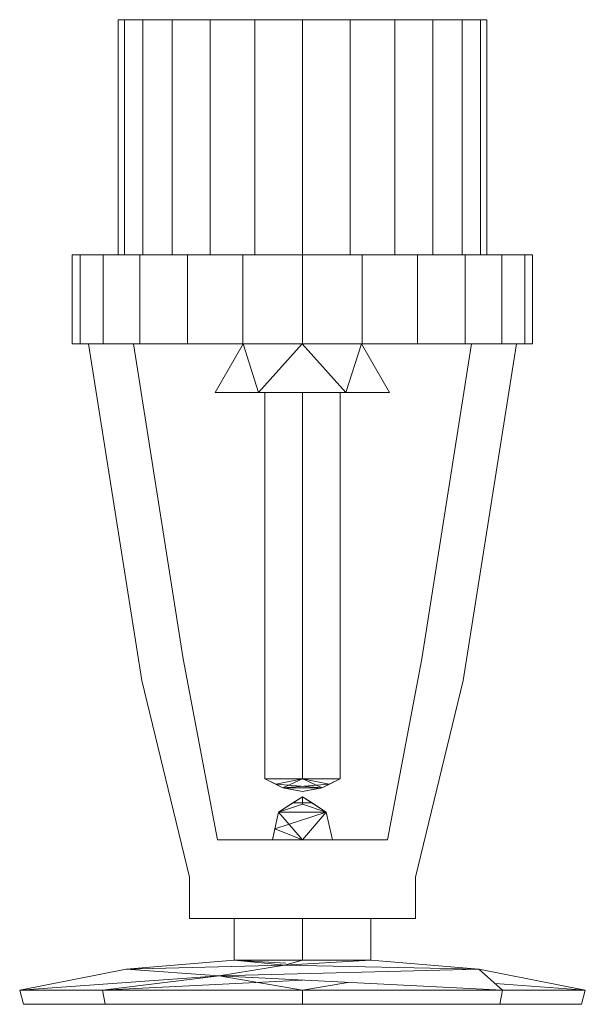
# Model space of a CAD drawing. Header units: millimetres. Extents: x 61846 to 198573, y 13020 to 52988.
# Tile 64 of 240: x 131052 to 131091, y 19254 to 19320. Entities that reach past the tile are written whole.
import ezdxf

# ---------------------------------------------------------------- set-up
doc = ezdxf.new("R2010")
doc.units = ezdxf.units.MM
doc.layers.add('A-GENM', color=13, linetype='Continuous', lineweight=18)

# ---------------------------------------------------------------- blocks, each defined once
blk = doc.blocks.new('NLRS_65_SPR_UN_sprinkler_hangend_gen_DNL_NLRS_65_SPR_UN_sprinklerkop hangend_DNL_4598367 - NLRS_65_SPR_UN_sprinkler_hangend_gen_DNL_NLRS_65_SPR_UN_sprinklerkop hangend_DNL_4598367-587775-GZ lierenkamer 1')
at = {"layer": 'A-GENM', "color": 7, "lineweight": 9}
for p, q in [((66548.916, 19320.284), (66549.342, 19320.284)), ((66548.916, 19304.359), (66548.916, 19320.284)), ((66549.342, 19320.284), (66548.916, 19320.284)), ((66548.916, 19320.284), (66548.916, 19304.359)), ((66549.342, 19320.284), (66550.591, 19320.284)), ((66549.342, 19304.359), (66549.342, 19320.284)), ((66550.591, 19320.284), (66549.342, 19320.284)), ((66549.342, 19320.284), (66549.342, 19304.359)), ((66550.591, 19320.284), (66552.577, 19320.284)), ((66550.591, 19304.359), (66550.591, 19320.284)), ((66552.577, 19320.284), (66550.591, 19320.284)), ((66550.591, 19320.284), (66550.591, 19304.359)), ((66552.577, 19320.284), (66555.166, 19320.284)), ((66555.166, 19320.284), (66552.577, 19320.284)), ((66552.577, 19320.284), (66552.577, 19304.359)), ((66552.577, 19304.359), (66552.577, 19320.284)), ((66555.166, 19320.284), (66558.181, 19320.284)), ((66555.166, 19304.359), (66555.166, 19320.284)), ((66558.181, 19320.284), (66555.166, 19320.284)), ((66555.166, 19320.284), (66555.166, 19304.359)), ((66558.181, 19320.284), (66561.416, 19320.284)), ((66558.181, 19304.359), (66558.181, 19320.284)), ((66561.416, 19320.284), (66558.181, 19320.284)), ((66558.181, 19320.284), (66558.181, 19304.359)), ((66561.416, 19320.284), (66564.652, 19320.284)), ((66561.416, 19304.359), (66561.416, 19320.284)), ((66564.652, 19320.284), (66561.416, 19320.284)), ((66561.416, 19320.284), (66561.416, 19304.359)), ((66564.652, 19320.284), (66567.666, 19320.284)), ((66564.652, 19304.359), (66564.652, 19320.284)), ((66567.666, 19320.284), (66564.652, 19320.284)), ((66564.652, 19320.284), (66564.652, 19304.359)), ((66567.666, 19320.284), (66570.255, 19320.284)), ((66567.666, 19304.359), (66567.666, 19320.284)), ((66570.255, 19320.284), (66567.666, 19320.284)), ((66567.666, 19320.284), (66567.666, 19304.359)), ((66570.255, 19320.284), (66572.242, 19320.284)), ((66572.242, 19320.284), (66570.255, 19320.284)), ((66570.255, 19320.284), (66570.255, 19304.359)), ((66570.255, 19304.359), (66570.255, 19320.284)), ((66572.242, 19320.284), (66573.49, 19320.284)), ((66572.242, 19304.359), (66572.242, 19320.284)), ((66573.49, 19320.284), (66572.242, 19320.284)), ((66572.242, 19320.284), (66572.242, 19304.359)), ((66573.49, 19320.284), (66573.916, 19320.284)), ((66573.49, 19304.359), (66573.49, 19320.284)), ((66573.916, 19320.284), (66573.49, 19320.284)), ((66573.49, 19320.284), (66573.49, 19304.359)), ((66573.916, 19304.359), (66573.916, 19320.284)), ((66573.916, 19320.284), (66573.916, 19304.359)), ((66546.345, 19304.359), (66545.813, 19304.359)), ((66545.813, 19304.359), (66546.345, 19304.359)), ((66545.813, 19304.359), (66546.345, 19304.359)), ((66545.813, 19298.318), (66545.813, 19304.359)), ((66546.345, 19304.359), (66545.813, 19304.359)), ((66545.813, 19304.359), (66545.813, 19298.318)), ((66546.345, 19304.359), (66547.904, 19304.359)), ((66546.345, 19298.318), (66546.345, 19304.359)), ((66547.904, 19304.359), (66546.345, 19304.359)), ((66546.345, 19304.359), (66546.345, 19298.318)), ((66547.904, 19304.359), (66550.383, 19304.359)), ((66547.904, 19298.318), (66547.904, 19304.359)), ((66550.383, 19304.359), (66547.904, 19304.359)), ((66547.904, 19304.359), (66547.904, 19298.318)), ((66550.383, 19304.359), (66553.615, 19304.359)), ((66553.615, 19304.359), (66550.383, 19304.359)), ((66550.383, 19304.359), (66550.383, 19298.318)), ((66550.383, 19298.318), (66550.383, 19304.359)), ((66553.615, 19304.359), (66557.378, 19304.359)), ((66553.615, 19298.318), (66553.615, 19304.359)), ((66557.378, 19304.359), (66553.615, 19304.359)), ((66553.615, 19304.359), (66553.615, 19298.318)), ((66557.378, 19304.359), (66561.416, 19304.359)), ((66557.378, 19298.318), (66557.378, 19304.359)), ((66561.416, 19304.359), (66557.378, 19304.359)), ((66557.378, 19304.359), (66557.378, 19298.318)), ((66561.416, 19304.359), (66565.455, 19304.359)), ((66561.416, 19298.318), (66561.416, 19304.359)), ((66565.455, 19304.359), (66561.416, 19304.359)), ((66561.416, 19304.359), (66561.416, 19298.318)), ((66565.455, 19304.359), (66569.218, 19304.359)), ((66565.455, 19298.318), (66565.455, 19304.359)), ((66569.218, 19304.359), (66565.455, 19304.359)), ((66565.455, 19304.359), (66565.455, 19298.318)), ((66569.218, 19304.359), (66572.449, 19304.359)), ((66569.218, 19298.318), (66569.218, 19304.359)), ((66572.449, 19304.359), (66569.218, 19304.359)), ((66569.218, 19304.359), (66569.218, 19298.318)), ((66572.449, 19304.359), (66574.929, 19304.359)), ((66574.929, 19304.359), (66572.449, 19304.359)), ((66572.449, 19304.359), (66572.449, 19298.318)), ((66572.449, 19298.318), (66572.449, 19304.359)), ((66574.929, 19304.359), (66576.488, 19304.359)), ((66574.929, 19298.318), (66574.929, 19304.359)), ((66576.488, 19304.359), (66574.929, 19304.359)), ((66574.929, 19304.359), (66574.929, 19298.318)), ((66576.488, 19304.359), (66577.019, 19304.359)), ((66577.019, 19304.359), (66576.488, 19304.359)), ((66576.488, 19298.318), (66576.488, 19304.359)), ((66577.019, 19304.359), (66576.488, 19304.359)), ((66576.488, 19304.359), (66576.488, 19298.318)), ((66576.488, 19304.359), (66577.019, 19304.359)), ((66577.019, 19298.318), (66577.019, 19304.359)), ((66577.019, 19304.359), (66577.019, 19298.318)), ((66546.345, 19298.318), (66545.813, 19298.318)), ((66545.813, 19298.318), (66546.345, 19298.318)), ((66546.345, 19298.318), (66545.813, 19298.318)), ((66545.813, 19298.318), (66546.345, 19298.318)), ((66547.904, 19298.318), (66546.345, 19298.318)), ((66546.345, 19298.318), (66547.904, 19298.318)), ((66550.52, 19275.493), (66546.905, 19298.318)), ((66550.52, 19275.493), (66546.905, 19298.318)), ((66550.383, 19298.318), (66547.904, 19298.318)), ((66547.904, 19298.318), (66550.383, 19298.318)), ((66549.952, 19298.318), (66553.332, 19276.974)), ((66549.952, 19298.318), (66553.332, 19276.974)), ((66553.615, 19298.318), (66550.383, 19298.318)), ((66550.383, 19298.318), (66553.615, 19298.318)), ((66557.378, 19298.318), (66553.615, 19298.318)), ((66553.615, 19298.318), (66557.378, 19298.318)), ((66555.489, 19295.029), (66557.389, 19298.318)), ((66557.389, 19298.318), (66555.489, 19295.029)), ((66561.416, 19298.318), (66557.378, 19298.318)), ((66557.378, 19298.318), (66561.416, 19298.318)), ((66557.389, 19298.318), (66558.444, 19295.029)), ((66558.444, 19295.029), (66557.389, 19298.318)), ((66558.444, 19295.029), (66561.398, 19298.318)), ((66561.398, 19298.318), (66558.444, 19295.029)), ((66561.398, 19298.318), (66564.352, 19295.029)), ((66564.352, 19295.029), (66561.398, 19298.318)), ((66565.455, 19298.318), (66561.416, 19298.318)), ((66561.416, 19298.318), (66565.455, 19298.318)), ((66565.407, 19298.318), (66564.352, 19295.029)), ((66564.352, 19295.029), (66565.407, 19298.318)), ((66565.407, 19298.318), (66567.306, 19295.029)), ((66567.306, 19295.029), (66565.407, 19298.318)), ((66569.218, 19298.318), (66565.455, 19298.318)), ((66565.455, 19298.318), (66569.218, 19298.318)), ((66572.449, 19298.318), (66569.218, 19298.318)), ((66569.218, 19298.318), (66572.449, 19298.318)), ((66569.5, 19276.974), (66572.881, 19298.318)), ((66569.5, 19276.974), (66572.881, 19298.318)), ((66575.928, 19298.318), (66572.313, 19275.493)), ((66575.928, 19298.318), (66572.313, 19275.493)), ((66574.929, 19298.318), (66572.449, 19298.318)), ((66572.449, 19298.318), (66574.929, 19298.318)), ((66576.488, 19298.318), (66574.929, 19298.318)), ((66574.929, 19298.318), (66576.488, 19298.318)), ((66577.019, 19298.318), (66576.488, 19298.318)), ((66576.488, 19298.318), (66577.019, 19298.318)), ((66576.488, 19298.318), (66577.019, 19298.318)), ((66577.019, 19298.318), (66576.488, 19298.318)), ((66558.444, 19295.029), (66555.489, 19295.029)), ((66555.489, 19295.029), (66558.444, 19295.029)), ((66564.352, 19295.029), (66558.444, 19295.029)), ((66558.444, 19295.029), (66564.352, 19295.029)), ((66558.858, 19268.844), (66558.858, 19295.029)), ((66558.858, 19295.029), (66558.858, 19268.844)), ((66561.416, 19295.029), (66561.416, 19268.844)), ((66561.416, 19268.844), (66561.416, 19295.029)), ((66563.974, 19295.029), (66563.974, 19268.844)), ((66563.974, 19268.844), (66563.974, 19295.029)), ((66567.306, 19295.029), (66564.352, 19295.029)), ((66564.352, 19295.029), (66567.306, 19295.029)), ((66553.332, 19276.974), (66555.662, 19264.706)), ((66553.332, 19276.974), (66555.662, 19264.706)), ((66567.171, 19264.706), (66569.5, 19276.974)), ((66567.171, 19264.706), (66569.5, 19276.974)), ((66553.76, 19262.166), (66550.52, 19275.493)), ((66553.76, 19262.166), (66550.52, 19275.493)), ((66572.313, 19275.493), (66569.073, 19262.166)), ((66572.313, 19275.493), (66569.073, 19262.166)), ((66560.076, 19268.23), (66558.858, 19268.844)), ((66561.416, 19268.844), (66558.858, 19268.844)), ((66558.858, 19268.844), (66559.601, 19268.469)), ((66558.858, 19268.844), (66561.416, 19268.844)), ((66561.416, 19268.844), (66559.601, 19268.469)), ((66559.601, 19268.469), (66561.416, 19268.844)), ((66559.601, 19268.469), (66560.076, 19268.23)), ((66562.756, 19268.23), (66559.601, 19268.469)), ((66559.601, 19268.469), (66562.756, 19268.23)), ((66561.416, 19268.844), (66560.076, 19268.23)), ((66560.076, 19268.23), (66561.416, 19268.844)), ((66560.076, 19268.23), (66563.232, 19268.469)), ((66563.232, 19268.469), (66560.076, 19268.23)), ((66560.599, 19268.13), (66560.076, 19268.23)), ((66560.076, 19268.23), (66562.756, 19268.23)), ((66562.756, 19268.23), (66560.076, 19268.23)), ((66560.076, 19268.23), (66561.416, 19267.975)), ((66562.756, 19268.23), (66560.076, 19268.23)), ((66560.076, 19268.23), (66562.756, 19268.23)), ((66561.416, 19268.844), (66563.232, 19268.469)), ((66563.232, 19268.469), (66561.416, 19268.844)), ((66563.974, 19268.844), (66561.416, 19268.844)), ((66561.416, 19268.844), (66562.756, 19268.23)), ((66562.756, 19268.23), (66561.416, 19268.844)), ((66561.416, 19268.844), (66563.974, 19268.844)), ((66562.756, 19268.23), (66561.416, 19267.975)), ((66562.233, 19268.13), (66562.756, 19268.23)), ((66562.756, 19268.23), (66563.974, 19268.844)), ((66563.232, 19268.469), (66562.756, 19268.23)), ((66563.974, 19268.844), (66563.232, 19268.469)), ((66559.8, 19266.581), (66561.416, 19267.624)), ((66561.416, 19267.975), (66560.599, 19268.13)), ((66561.416, 19267.624), (66560.77, 19267.207)), ((66561.416, 19267.975), (66562.233, 19268.13)), ((66561.416, 19267.118), (66561.416, 19267.624)), ((66561.416, 19267.624), (66563.032, 19266.581)), ((66561.416, 19267.624), (66561.416, 19267.118)), ((66562.062, 19267.207), (66561.416, 19267.624)), ((66560.77, 19267.207), (66559.8, 19266.581)), ((66561.416, 19267.118), (66559.8, 19266.581)), ((66561.416, 19267.118), (66559.8, 19266.581)), ((66562.062, 19267.207), (66560.77, 19267.207)), ((66560.77, 19267.207), (66562.062, 19267.207)), ((66563.032, 19266.581), (66561.416, 19267.118)), ((66563.032, 19266.581), (66561.416, 19267.118)), ((66563.032, 19266.581), (66562.062, 19267.207)), ((66559.373, 19264.706), (66559.8, 19266.581)), ((66559.8, 19266.581), (66559.544, 19265.456)), ((66559.544, 19265.456), (66563.032, 19266.581)), ((66559.544, 19265.456), (66563.032, 19266.581)), ((66559.8, 19266.581), (66561.416, 19264.706)), ((66561.416, 19264.706), (66559.8, 19266.581)), ((66559.8, 19266.581), (66563.032, 19266.581)), ((66559.8, 19266.581), (66563.032, 19266.581)), ((66563.032, 19266.581), (66559.8, 19266.581)), ((66559.8, 19266.581), (66563.032, 19266.581)), ((66563.032, 19266.581), (66561.416, 19264.706)), ((66561.416, 19264.706), (66563.032, 19266.581)), ((66563.032, 19266.581), (66561.416, 19264.706)), ((66563.032, 19266.581), (66561.416, 19264.706)), ((66563.032, 19266.581), (66563.46, 19264.706)), ((66563.46, 19264.706), (66563.032, 19266.581)), ((66559.544, 19265.456), (66559.373, 19264.706)), ((66561.416, 19264.706), (66559.544, 19265.456)), ((66561.416, 19264.706), (66559.544, 19265.456)), ((66555.662, 19264.706), (66561.416, 19264.706)), ((66555.662, 19264.706), (66561.416, 19264.706)), ((66561.416, 19264.706), (66567.171, 19264.706)), ((66561.416, 19264.706), (66567.171, 19264.706)), ((66553.76, 19259.372), (66553.76, 19262.166)), ((66553.76, 19259.372), (66553.76, 19262.166)), ((66569.073, 19262.166), (66569.073, 19259.372)), ((66569.073, 19262.166), (66569.073, 19259.372)), ((66560.156, 19259.372), (66553.76, 19259.372)), ((66560.156, 19259.372), (66553.76, 19259.372)), ((66556.79, 19256.559), (66556.79, 19259.372)), ((66556.79, 19259.372), (66556.79, 19256.559)), ((66561.416, 19259.372), (66560.156, 19259.372)), ((66560.156, 19259.372), (66561.416, 19259.372)), ((66562.676, 19259.372), (66561.416, 19259.372)), ((66561.416, 19259.372), (66561.416, 19256.559)), ((66561.416, 19256.559), (66561.416, 19259.372)), ((66561.416, 19259.372), (66562.676, 19259.372)), ((66569.073, 19259.372), (66562.676, 19259.372)), ((66569.073, 19259.372), (66562.676, 19259.372)), ((66566.042, 19259.372), (66566.042, 19256.559)), ((66566.042, 19256.559), (66566.042, 19259.372)), ((66549.463, 19255.932), (66556.79, 19256.559)), ((66556.79, 19256.559), (66549.463, 19255.932)), ((66549.463, 19255.932), (66560.198, 19256.206)), ((66560.198, 19256.206), (66549.463, 19255.932)), ((66560.198, 19256.206), (66555.776, 19255.483)), ((66555.776, 19255.483), (66560.198, 19256.206)), ((66556.79, 19256.559), (66561.416, 19256.559)), ((66560.279, 19256.348), (66556.79, 19256.559)), ((66556.79, 19256.559), (66560.279, 19256.348)), ((66561.416, 19256.559), (66556.79, 19256.559)), ((66556.79, 19256.559), (66560.198, 19256.206)), ((66560.198, 19256.206), (66556.79, 19256.559)), ((66560.198, 19256.206), (66561.416, 19256.559)), ((66561.416, 19256.559), (66560.198, 19256.206)), ((66560.198, 19256.206), (66566.042, 19256.559)), ((66566.042, 19256.559), (66560.198, 19256.206)), ((66573.37, 19255.932), (66560.198, 19256.206)), ((66560.198, 19256.206), (66573.37, 19255.932)), ((66561.416, 19256.559), (66566.042, 19256.559)), ((66566.042, 19256.559), (66561.416, 19256.559)), ((66566.042, 19256.559), (66573.37, 19255.932)), ((66573.37, 19255.932), (66566.042, 19256.559)), ((66542.244, 19254.525), (66549.463, 19255.932)), ((66549.463, 19255.932), (66542.244, 19254.525)), ((66555.776, 19255.483), (66549.463, 19255.932)), ((66549.463, 19255.932), (66555.776, 19255.483)), ((66555.776, 19255.483), (66573.37, 19255.932)), ((66573.37, 19255.932), (66555.776, 19255.483)), ((66573.37, 19255.932), (66580.588, 19254.525)), ((66573.37, 19255.932), (66574.973, 19254.525)), ((66580.588, 19254.525), (66573.37, 19255.932)), ((66574.973, 19254.525), (66573.37, 19255.932)), ((66542.244, 19254.525), (66555.776, 19255.483)), ((66555.776, 19255.483), (66542.244, 19254.525)), ((66547.86, 19254.525), (66555.776, 19255.483)), ((66555.776, 19255.483), (66547.86, 19254.525)), ((66561.416, 19255.202), (66547.86, 19254.525)), ((66547.86, 19254.525), (66561.416, 19255.202)), ((66555.776, 19255.483), (66574.973, 19254.525)), ((66561.416, 19254.525), (66555.776, 19255.483)), ((66555.776, 19255.483), (66561.416, 19254.525)), ((66574.973, 19254.525), (66555.776, 19255.483)), ((66561.416, 19254.525), (66564.495, 19255.048)), ((66564.495, 19255.048), (66561.416, 19254.525)), ((66580.588, 19254.525), (66574.48, 19254.958)), ((66574.48, 19254.958), (66580.588, 19254.525)), ((66544.032, 19254.525), (66542.244, 19254.525)), ((66542.244, 19254.525), (66543.648, 19254.525)), ((66542.503, 19253.559), (66542.244, 19254.525)), ((66542.244, 19254.525), (66544.032, 19254.525)), ((66543.648, 19254.525), (66542.244, 19254.525)), ((66542.244, 19254.525), (66542.503, 19253.559)), ((66543.648, 19254.525), (66545.052, 19254.525)), ((66545.052, 19254.525), (66543.648, 19254.525)), ((66545.82, 19254.525), (66544.032, 19254.525)), ((66544.032, 19254.525), (66545.82, 19254.525)), ((66545.052, 19254.525), (66546.456, 19254.525)), ((66546.456, 19254.525), (66545.052, 19254.525)), ((66547.86, 19254.525), (66545.82, 19254.525)), ((66545.82, 19254.525), (66547.86, 19254.525)), ((66546.456, 19254.525), (66547.86, 19254.525)), ((66547.86, 19254.525), (66546.456, 19254.525)), ((66551.249, 19254.525), (66547.86, 19254.525)), ((66547.86, 19254.525), (66551.249, 19254.525)), ((66547.86, 19254.525), (66548.043, 19253.559)), ((66548.043, 19253.559), (66547.86, 19254.525)), ((66547.86, 19254.525), (66551.249, 19254.525)), ((66551.249, 19254.525), (66547.86, 19254.525)), ((66547.86, 19254.525), (66548.043, 19253.559)), ((66548.043, 19253.559), (66547.86, 19254.525)), ((66554.638, 19254.525), (66551.249, 19254.525)), ((66551.249, 19254.525), (66554.638, 19254.525)), ((66551.249, 19254.525), (66554.638, 19254.525)), ((66554.638, 19254.525), (66551.249, 19254.525)), ((66558.027, 19254.525), (66554.638, 19254.525)), ((66554.638, 19254.525), (66558.027, 19254.525)), ((66554.638, 19254.525), (66558.027, 19254.525)), ((66558.027, 19254.525), (66554.638, 19254.525)), ((66561.416, 19254.525), (66558.027, 19254.525)), ((66558.027, 19254.525), (66561.416, 19254.525)), ((66558.027, 19254.525), (66561.416, 19254.525)), ((66561.416, 19254.525), (66558.027, 19254.525)), ((66564.805, 19254.525), (66561.416, 19254.525)), ((66561.416, 19254.525), (66564.805, 19254.525)), ((66561.416, 19253.559), (66561.416, 19254.525)), ((66561.416, 19254.525), (66564.805, 19254.525)), ((66561.416, 19254.525), (66561.416, 19253.559)), ((66561.416, 19253.559), (66561.416, 19254.525)), ((66564.805, 19254.525), (66561.416, 19254.525)), ((66561.416, 19254.525), (66561.416, 19253.559)), ((66568.195, 19254.525), (66564.805, 19254.525)), ((66564.805, 19254.525), (66568.195, 19254.525)), ((66564.805, 19254.525), (66568.195, 19254.525)), ((66568.195, 19254.525), (66564.805, 19254.525)), ((66571.584, 19254.525), (66568.195, 19254.525)), ((66568.195, 19254.525), (66571.584, 19254.525)), ((66568.195, 19254.525), (66571.584, 19254.525)), ((66571.584, 19254.525), (66568.195, 19254.525)), ((66574.973, 19254.525), (66571.584, 19254.525)), ((66571.584, 19254.525), (66574.973, 19254.525)), ((66571.584, 19254.525), (66574.973, 19254.525)), ((66574.973, 19254.525), (66571.584, 19254.525)), ((66574.973, 19254.525), (66574.79, 19253.559)), ((66574.79, 19253.559), (66574.973, 19254.525)), ((66574.973, 19254.525), (66574.79, 19253.559)), ((66574.79, 19253.559), (66574.973, 19254.525)), ((66576.377, 19254.525), (66574.973, 19254.525)), ((66574.973, 19254.525), (66577.013, 19254.525)), ((66574.973, 19254.525), (66576.377, 19254.525)), ((66577.013, 19254.525), (66574.973, 19254.525)), ((66577.781, 19254.525), (66576.377, 19254.525)), ((66576.377, 19254.525), (66577.781, 19254.525)), ((66577.013, 19254.525), (66578.801, 19254.525)), ((66578.801, 19254.525), (66577.013, 19254.525)), ((66579.185, 19254.525), (66577.781, 19254.525)), ((66577.781, 19254.525), (66579.185, 19254.525)), ((66578.801, 19254.525), (66580.588, 19254.525)), ((66580.588, 19254.525), (66578.801, 19254.525)), ((66580.588, 19254.525), (66579.185, 19254.525)), ((66579.185, 19254.525), (66580.588, 19254.525)), ((66580.588, 19254.525), (66580.33, 19253.559)), ((66580.33, 19253.559), (66580.588, 19254.525)), ((66544.267, 19253.559), (66542.503, 19253.559)), ((66542.503, 19253.559), (66544.267, 19253.559)), ((66561.416, 19253.559), (66542.503, 19253.559)), ((66542.503, 19253.559), (66544.267, 19253.559)), ((66544.267, 19253.559), (66542.503, 19253.559)), ((66542.503, 19253.559), (66561.416, 19253.559)), ((66545.273, 19253.559), (66544.267, 19253.559)), ((66544.267, 19253.559), (66545.273, 19253.559)), ((66561.416, 19253.559), (66544.267, 19253.559)), ((66544.267, 19253.559), (66545.273, 19253.559)), ((66544.267, 19253.559), (66561.416, 19253.559)), ((66561.416, 19253.559), (66544.267, 19253.559)), ((66545.273, 19253.559), (66544.267, 19253.559)), ((66544.267, 19253.559), (66561.416, 19253.559)), ((66546.658, 19253.559), (66545.273, 19253.559)), ((66545.273, 19253.559), (66546.658, 19253.559)), ((66561.416, 19253.559), (66545.273, 19253.559)), ((66545.273, 19253.559), (66546.658, 19253.559)), ((66545.273, 19253.559), (66561.416, 19253.559)), ((66561.416, 19253.559), (66545.273, 19253.559)), ((66546.658, 19253.559), (66545.273, 19253.559)), ((66545.273, 19253.559), (66561.416, 19253.559)), ((66548.043, 19253.559), (66546.658, 19253.559)), ((66546.658, 19253.559), (66548.043, 19253.559)), ((66561.416, 19253.559), (66546.658, 19253.559)), ((66546.658, 19253.559), (66548.043, 19253.559)), ((66546.658, 19253.559), (66561.416, 19253.559)), ((66561.416, 19253.559), (66546.658, 19253.559)), ((66548.043, 19253.559), (66546.658, 19253.559)), ((66546.658, 19253.559), (66561.416, 19253.559)), ((66551.386, 19253.559), (66548.043, 19253.559)), ((66548.043, 19253.559), (66551.386, 19253.559)), ((66561.416, 19253.559), (66548.043, 19253.559)), ((66548.043, 19253.559), (66551.386, 19253.559)), ((66548.043, 19253.559), (66561.416, 19253.559)), ((66561.416, 19253.559), (66548.043, 19253.559)), ((66551.386, 19253.559), (66548.043, 19253.559)), ((66548.043, 19253.559), (66561.416, 19253.559)), ((66554.729, 19253.559), (66551.386, 19253.559)), ((66551.386, 19253.559), (66554.729, 19253.559)), ((66561.416, 19253.559), (66551.386, 19253.559)), ((66551.386, 19253.559), (66554.729, 19253.559)), ((66551.386, 19253.559), (66561.416, 19253.559)), ((66554.729, 19253.559), (66551.386, 19253.559)), ((66551.386, 19253.559), (66561.416, 19253.559)), ((66561.416, 19253.559), (66551.386, 19253.559)), ((66558.073, 19253.559), (66554.729, 19253.559)), ((66554.729, 19253.559), (66558.073, 19253.559)), ((66561.416, 19253.559), (66554.729, 19253.559)), ((66554.729, 19253.559), (66558.073, 19253.559)), ((66554.729, 19253.559), (66561.416, 19253.559)), ((66558.073, 19253.559), (66554.729, 19253.559)), ((66554.729, 19253.559), (66561.416, 19253.559)), ((66561.416, 19253.559), (66554.729, 19253.559)), ((66561.416, 19253.559), (66558.073, 19253.559)), ((66558.073, 19253.559), (66561.416, 19253.559)), ((66561.416, 19253.559), (66558.073, 19253.559)), ((66558.073, 19253.559), (66561.416, 19253.559)), ((66558.073, 19253.559), (66561.416, 19253.559)), ((66561.416, 19253.559), (66558.073, 19253.559)), ((66558.073, 19253.559), (66561.416, 19253.559)), ((66561.416, 19253.559), (66558.073, 19253.559)), ((66564.76, 19253.559), (66561.416, 19253.559)), ((66561.416, 19253.559), (66564.76, 19253.559)), ((66561.416, 19253.559), (66574.79, 19253.559)), ((66576.175, 19253.559), (66561.416, 19253.559)), ((66561.416, 19253.559), (66576.175, 19253.559)), ((66577.56, 19253.559), (66561.416, 19253.559)), ((66561.416, 19253.559), (66577.56, 19253.559)), ((66578.566, 19253.559), (66561.416, 19253.559)), ((66561.416, 19253.559), (66578.566, 19253.559)), ((66580.33, 19253.559), (66561.416, 19253.559)), ((66561.416, 19253.559), (66580.33, 19253.559)), ((66578.566, 19253.559), (66561.416, 19253.559)), ((66561.416, 19253.559), (66571.447, 19253.559)), ((66574.79, 19253.559), (66561.416, 19253.559)), ((66561.416, 19253.559), (66568.103, 19253.559)), ((66571.447, 19253.559), (66561.416, 19253.559)), ((66561.416, 19253.559), (66564.76, 19253.559)), ((66568.103, 19253.559), (66561.416, 19253.559)), ((66561.416, 19253.559), (66564.76, 19253.559)), ((66564.76, 19253.559), (66561.416, 19253.559)), ((66561.416, 19253.559), (66578.566, 19253.559)), ((66577.56, 19253.559), (66561.416, 19253.559)), ((66561.416, 19253.559), (66577.56, 19253.559)), ((66576.175, 19253.559), (66561.416, 19253.559)), ((66561.416, 19253.559), (66576.175, 19253.559)), ((66574.79, 19253.559), (66561.416, 19253.559)), ((66561.416, 19253.559), (66574.79, 19253.559)), ((66571.447, 19253.559), (66561.416, 19253.559)), ((66561.416, 19253.559), (66571.447, 19253.559)), ((66568.103, 19253.559), (66561.416, 19253.559)), ((66561.416, 19253.559), (66568.103, 19253.559)), ((66564.76, 19253.559), (66561.416, 19253.559)), ((66561.416, 19253.559), (66564.76, 19253.559)), ((66564.76, 19253.559), (66561.416, 19253.559)), ((66568.103, 19253.559), (66564.76, 19253.559)), ((66564.76, 19253.559), (66568.103, 19253.559)), ((66564.76, 19253.559), (66568.103, 19253.559)), ((66568.103, 19253.559), (66564.76, 19253.559)), ((66571.447, 19253.559), (66568.103, 19253.559)), ((66568.103, 19253.559), (66571.447, 19253.559)), ((66568.103, 19253.559), (66571.447, 19253.559)), ((66571.447, 19253.559), (66568.103, 19253.559)), ((66574.79, 19253.559), (66571.447, 19253.559)), ((66571.447, 19253.559), (66574.79, 19253.559)), ((66571.447, 19253.559), (66574.79, 19253.559)), ((66574.79, 19253.559), (66571.447, 19253.559)), ((66576.175, 19253.559), (66574.79, 19253.559)), ((66574.79, 19253.559), (66576.175, 19253.559)), ((66574.79, 19253.559), (66576.175, 19253.559)), ((66576.175, 19253.559), (66574.79, 19253.559)), ((66577.56, 19253.559), (66576.175, 19253.559)), ((66576.175, 19253.559), (66577.56, 19253.559)), ((66576.175, 19253.559), (66577.56, 19253.559)), ((66577.56, 19253.559), (66576.175, 19253.559)), ((66578.566, 19253.559), (66577.56, 19253.559)), ((66577.56, 19253.559), (66578.566, 19253.559)), ((66577.56, 19253.559), (66578.566, 19253.559)), ((66578.566, 19253.559), (66577.56, 19253.559)), ((66580.33, 19253.559), (66578.566, 19253.559)), ((66578.566, 19253.559), (66580.33, 19253.559)), ((66578.566, 19253.559), (66580.33, 19253.559)), ((66580.33, 19253.559), (66578.566, 19253.559))]:
    blk.add_line(p, q, dxfattribs=at)
blk = doc.blocks.new('NLRS_65_SPR_UN_sprinkler_hangend_gen_DNL_NLRS_65_SPR_UN_sprinklerkop hangend_DNL_4598367 - NLRS_65_SPR_UN_sprinkler_hangend_gen_DNL_NLRS_65_SPR_UN_sprinklerkop hangend_DNL_4598367-587779-GZ lierenkamer 1')
blk.add_blockref('NLRS_65_SPR_UN_sprinkler_hangend_gen_DNL_NLRS_65_SPR_UN_sprinklerkop hangend_DNL_4598367 - NLRS_65_SPR_UN_sprinkler_hangend_gen_DNL_NLRS_65_SPR_UN_sprinklerkop hangend_DNL_4598367-587775-GZ lierenkamer 1', (0, 0))
blk = doc.blocks.new('TadP_A_INS_INSTALLATIES_rvt-3-GZ lierenkamer 1')
at = {"layer": 'A-GENM', "lineweight": 9}
blk.add_blockref('NLRS_65_SPR_UN_sprinkler_hangend_gen_DNL_NLRS_65_SPR_UN_sprinklerkop hangend_DNL_4598367 - NLRS_65_SPR_UN_sprinkler_hangend_gen_DNL_NLRS_65_SPR_UN_sprinklerkop hangend_DNL_4598367-587779-GZ lierenkamer 1', (0, 0), dxfattribs=at)

msp = doc.modelspace()

# ---------------------------------------------------------------- block references
at = {"color": 210, "lineweight": 5}
msp.add_blockref('TadP_A_INS_INSTALLATIES_rvt-3-GZ lierenkamer 1', (64510.003, 0), dxfattribs=at)

doc.saveas('drawing.dxf')
